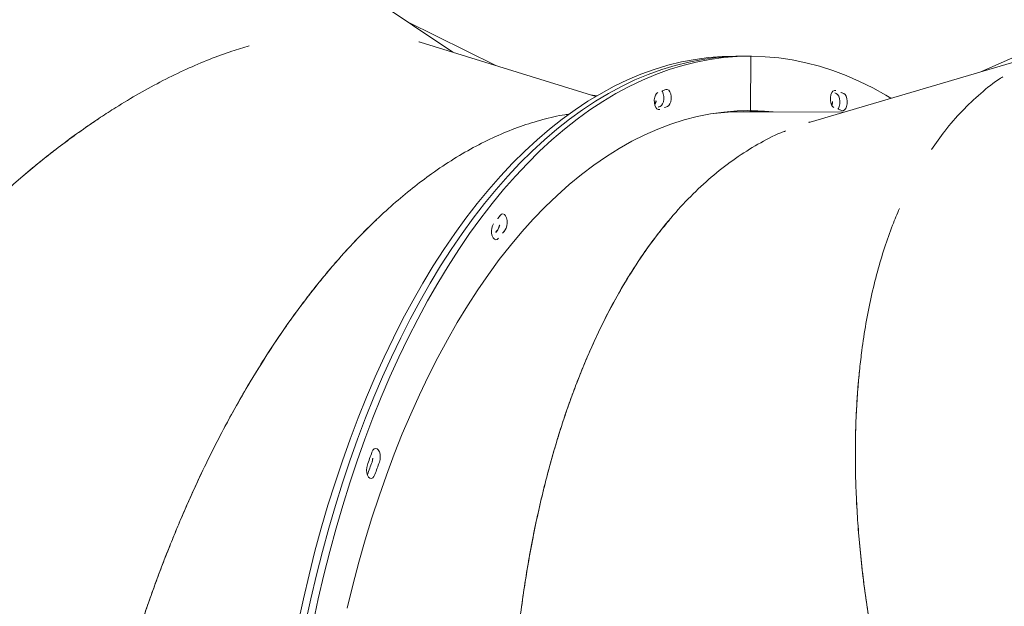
# Model space of a CAD drawing. Extents: x 5459245 to 5462690, y 5971016 to 5972523.
# Tile 44 of 136: x 5462441.854 to 5462442.305, y 5972213.471 to 5972213.74. Entities that reach past the tile are written whole.
import ezdxf

# ---------------------------------------------------------------- set-up
doc = ezdxf.new("R2010")
doc.units = 0
doc.layers.add('A_MAŁA ARCHITEKTURA', color=195, linetype='CONTINUOUS', lineweight=9)

# ---------------------------------------------------------------- blocks, each defined once
blk = doc.blocks.new('MEGA')
at = {"layer": 'A_MAŁA ARCHITEKTURA'}
for p, q in [((5462443.556983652, 5972218.887558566), (5462443.561309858, 5972218.994473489)), ((5462443.562122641, 5972218.867641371), (5462443.558007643, 5972218.912864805)), ((5462443.574095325, 5972218.821238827), (5462443.553062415, 5972218.902756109)), ((5462443.574545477, 5972218.821001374), (5462443.573467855, 5972218.823670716)), ((5462443.371948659, 5972218.819568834), (5462443.371798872, 5972218.819538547)), ((5462443.625148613, 5972218.773398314), (5462443.623387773, 5972218.776299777)), ((5462443.626909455, 5972218.770496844), (5462443.625148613, 5972218.773398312)), ((5462443.626909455, 5972218.770496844), (5462443.605613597, 5972218.757564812)), ((5462443.626483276, 5972218.770238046), (5462443.606039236, 5972218.757823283)), ((5462443.626909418, 5972218.770496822), (5462443.627045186, 5972218.770273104)), ((5462443.603481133, 5972218.760118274), (5462443.599939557, 5972218.765953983)), ((5462443.627166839, 5972218.721089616), (5462443.603481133, 5972218.760118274)), ((5462443.695061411, 5972218.66003782), (5462443.615496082, 5972218.731584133)), ((5462443.713676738, 5972218.651287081), (5462443.676228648, 5972218.676972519))]:
    blk.add_line(p, q, dxfattribs=at)
at = {"layer": 'A_MAŁA ARCHITEKTURA', "flags": 128}
for points in [[(5462443.297494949, 5972218.811020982), (5462443.308163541, 5972218.814774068), (5462443.318804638, 5972218.81831229), (5462443.329409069, 5972218.821632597), (5462443.339967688, 5972218.824732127), (5462443.350471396, 5972218.827608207), (5462443.360911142, 5972218.830258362), (5462443.371277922, 5972218.832680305), (5462443.381562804, 5972218.834871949), (5462443.391756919, 5972218.836831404), (5462443.401851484, 5972218.83855698), (5462443.411837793, 5972218.840047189), (5462443.421707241, 5972218.841300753), (5462443.431451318, 5972218.842316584), (5462443.441061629, 5972218.84309381), (5462443.450529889, 5972218.843631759), (5462443.459847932, 5972218.84392997), (5462443.46900773, 5972218.843988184), (5462443.478001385, 5972218.843806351), (5462443.486821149, 5972218.843384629), (5462443.495459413, 5972218.842723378), (5462443.503908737, 5972218.841823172), (5462443.512161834, 5972218.840684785), (5462443.52021159, 5972218.839309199), (5462443.528051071, 5972218.8376976), (5462443.535673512, 5972218.835851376), (5462443.543072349, 5972218.833772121), (5462443.5502412, 5972218.831461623), (5462443.557173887, 5972218.828921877), (5462443.563864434, 5972218.82615507), (5462443.570307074, 5972218.823163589), (5462443.576496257, 5972218.819950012), (5462443.582426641, 5972218.816517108), (5462443.588093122, 5972218.812867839), (5462443.593490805, 5972218.809005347), (5462443.598615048, 5972218.804932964), (5462443.603461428, 5972218.800654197), (5462443.60802577, 5972218.796172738), (5462443.612304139, 5972218.791492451), (5462443.616292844, 5972218.786617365), (5462443.619988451, 5972218.781551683), (5462443.623387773, 5972218.776299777)], [(5462443.299255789, 5972218.808119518), (5462443.309924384, 5972218.811872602), (5462443.320565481, 5972218.815410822), (5462443.331169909, 5972218.818731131), (5462443.34172853, 5972218.821830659), (5462443.352232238, 5972218.824706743), (5462443.362671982, 5972218.827356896), (5462443.373038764, 5972218.829778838), (5462443.383323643, 5972218.831970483), (5462443.393517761, 5972218.833929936), (5462443.403612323, 5972218.835655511), (5462443.413598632, 5972218.837145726), (5462443.42346808, 5972218.838399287), (5462443.433212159, 5972218.839415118), (5462443.442822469, 5972218.840192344), (5462443.452290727, 5972218.840730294), (5462443.461608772, 5972218.841028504), (5462443.470768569, 5972218.84108672), (5462443.479762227, 5972218.840904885), (5462443.488581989, 5972218.840483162), (5462443.497220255, 5972218.839821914), (5462443.505669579, 5972218.838921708), (5462443.513922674, 5972218.837783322), (5462443.521972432, 5972218.836407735), (5462443.529811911, 5972218.834796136), (5462443.537434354, 5972218.832949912), (5462443.544833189, 5972218.830870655), (5462443.552002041, 5972218.828560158), (5462443.55893473, 5972218.826020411), (5462443.565625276, 5972218.823253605), (5462443.572067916, 5972218.820262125), (5462443.578257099, 5972218.817048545), (5462443.584187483, 5972218.813615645), (5462443.589853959, 5972218.809966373), (5462443.595251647, 5972218.806103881), (5462443.600375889, 5972218.802031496), (5462443.60522227, 5972218.797752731), (5462443.609786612, 5972218.793271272), (5462443.614064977, 5972218.788590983), (5462443.618053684, 5972218.783715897), (5462443.621749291, 5972218.778650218), (5462443.625148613, 5972218.773398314)], [(5462443.299255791, 5972218.808119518), (5462443.309924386, 5972218.811872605), (5462443.320565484, 5972218.815410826), (5462443.331169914, 5972218.818731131), (5462443.341728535, 5972218.821830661), (5462443.352232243, 5972218.824706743), (5462443.362671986, 5972218.827356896), (5462443.373038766, 5972218.82977884), (5462443.383323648, 5972218.831970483), (5462443.393517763, 5972218.833929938), (5462443.403612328, 5972218.835655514), (5462443.413598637, 5972218.837145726), (5462443.423468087, 5972218.838399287), (5462443.433212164, 5972218.839415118), (5462443.442822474, 5972218.840192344), (5462443.452290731, 5972218.840730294), (5462443.461608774, 5972218.841028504), (5462443.470768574, 5972218.84108672), (5462443.479762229, 5972218.840904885), (5462443.488581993, 5972218.840483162), (5462443.497220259, 5972218.839821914), (5462443.505669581, 5972218.838921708), (5462443.513922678, 5972218.837783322), (5462443.521972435, 5972218.836407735), (5462443.529811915, 5972218.834796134), (5462443.537434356, 5972218.83294991), (5462443.544833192, 5972218.830870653), (5462443.552002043, 5972218.828560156), (5462443.558934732, 5972218.826020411), (5462443.565625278, 5972218.823253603), (5462443.572067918, 5972218.820262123), (5462443.578257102, 5972218.817048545), (5462443.584187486, 5972218.813615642), (5462443.589853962, 5972218.809966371), (5462443.595251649, 5972218.806103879), (5462443.600375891, 5972218.802031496), (5462443.60522227, 5972218.79775273), (5462443.609786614, 5972218.793271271), (5462443.614064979, 5972218.788590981), (5462443.618053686, 5972218.783715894), (5462443.621749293, 5972218.778650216), (5462443.625148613, 5972218.773398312)], [(5462443.301016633, 5972218.805218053), (5462443.311685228, 5972218.80897114), (5462443.322326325, 5972218.812509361), (5462443.332930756, 5972218.815829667), (5462443.343489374, 5972218.818929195), (5462443.353993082, 5972218.821805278), (5462443.364432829, 5972218.824455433), (5462443.374799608, 5972218.826877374), (5462443.38508449, 5972218.829069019), (5462443.395278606, 5972218.831028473), (5462443.40537317, 5972218.832754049), (5462443.415359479, 5972218.834244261), (5462443.425228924, 5972218.835497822), (5462443.434973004, 5972218.836513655), (5462443.444583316, 5972218.83729088), (5462443.454051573, 5972218.837828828), (5462443.463369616, 5972218.838127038), (5462443.472529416, 5972218.838185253), (5462443.481523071, 5972218.838003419), (5462443.490342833, 5972218.837581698), (5462443.498981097, 5972218.836920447), (5462443.507430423, 5972218.836020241), (5462443.515683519, 5972218.834881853), (5462443.523733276, 5972218.833506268), (5462443.531572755, 5972218.831894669), (5462443.539195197, 5972218.830048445), (5462443.546594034, 5972218.82796919), (5462443.553762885, 5972218.825658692), (5462443.560695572, 5972218.823118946), (5462443.567386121, 5972218.820352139), (5462443.573828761, 5972218.817360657), (5462443.580017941, 5972218.814147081), (5462443.585948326, 5972218.810714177), (5462443.591614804, 5972218.807064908), (5462443.597012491, 5972218.803202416), (5462443.602136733, 5972218.79913003), (5462443.606983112, 5972218.794851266), (5462443.611547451, 5972218.790369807), (5462443.615825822, 5972218.785689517), (5462443.619814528, 5972218.780814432), (5462443.623510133, 5972218.775748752), (5462443.626909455, 5972218.770496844)], [(5462443.495425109, 5972218.825157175), (5462443.494663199, 5972218.825386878), (5462443.494191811, 5972218.825859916), (5462443.494057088, 5972218.826529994), (5462443.494272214, 5972218.827331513), (5462443.494816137, 5972218.828186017), (5462443.495635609, 5972218.829009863), (5462443.496650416, 5972218.829722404), (5462443.497761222, 5972218.830253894), (5462443.498859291, 5972218.830552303), (5462443.499837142, 5972218.830588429)], [(5462443.50477851, 5972218.829992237), (5462443.505525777, 5972218.829747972), (5462443.505979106, 5972218.829262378), (5462443.506094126, 5972218.828582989), (5462443.505859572, 5972218.827776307), (5462443.505298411, 5972218.826921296), (5462443.504465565, 5972218.826101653), (5462443.503442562, 5972218.825397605), (5462443.502329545, 5972218.824878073), (5462443.501235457, 5972218.824593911), (5462443.500267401, 5972218.824572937)], [(5462443.314968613, 5972218.795445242), (5462443.325326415, 5972218.798780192), (5462443.335641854, 5972218.801892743), (5462443.345905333, 5972218.804780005), (5462443.35610731, 5972218.80743929), (5462443.366238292, 5972218.809868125), (5462443.376288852, 5972218.812064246), (5462443.386249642, 5972218.814025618), (5462443.396111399, 5972218.815750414), (5462443.405864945, 5972218.817237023), (5462443.41550121, 5972218.818484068), (5462443.425011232, 5972218.81949039), (5462443.434386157, 5972218.820255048), (5462443.44361727, 5972218.820777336), (5462443.452695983, 5972218.821056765), (5462443.461613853, 5972218.821093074), (5462443.470362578, 5972218.820886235), (5462443.478934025, 5972218.820436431), (5462443.487320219, 5972218.819744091), (5462443.495513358, 5972218.818809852), (5462443.503505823, 5972218.817634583), (5462443.511290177, 5972218.81621938), (5462443.518859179, 5972218.814565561), (5462443.526205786, 5972218.812674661), (5462443.533323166, 5972218.810548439), (5462443.540204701, 5972218.808188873), (5462443.546843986, 5972218.805598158), (5462443.553234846, 5972218.80277871), (5462443.559371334, 5972218.799733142), (5462443.565247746, 5972218.796464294), (5462443.570858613, 5972218.792975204), (5462443.576198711, 5972218.789269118), (5462443.581263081, 5972218.785349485), (5462443.586047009, 5972218.781219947), (5462443.590546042, 5972218.776884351), (5462443.594755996, 5972218.772346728), (5462443.598672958, 5972218.767611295), (5462443.602293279, 5972218.762682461), (5462443.605613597, 5972218.757564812)], [(5462443.3737095, 5972218.816667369), (5462443.372691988, 5972218.816564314), (5462443.371868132, 5972218.81672867), (5462443.371318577, 5972218.817144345), (5462443.371097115, 5972218.817770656), (5462443.371225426, 5972218.818546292), (5462443.371690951, 5972218.819395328), (5462443.372448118, 5972218.820234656), (5462443.373422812, 5972218.820982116), (5462443.374519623, 5972218.821564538), (5462443.375631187, 5972218.821924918)], [(5462443.377901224, 5972218.820827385), (5462443.377158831, 5972218.820674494), (5462443.376415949, 5972218.820520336), (5462443.375672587, 5972218.820364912), (5462443.374928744, 5972218.820208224), (5462443.374184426, 5972218.820050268), (5462443.373439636, 5972218.819891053), (5462443.372694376, 5972218.819730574), (5462443.371948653, 5972218.819568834)], [(5462443.377901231, 5972218.820827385), (5462443.377158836, 5972218.820674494), (5462443.376415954, 5972218.820520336), (5462443.37567259, 5972218.820364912), (5462443.374928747, 5972218.820208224), (5462443.37418443, 5972218.820050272), (5462443.373439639, 5972218.819891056), (5462443.372694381, 5972218.819730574), (5462443.371948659, 5972218.819568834)], [(5462443.375631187, 5972218.821924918), (5462443.376392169, 5972218.822089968), (5462443.377152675, 5972218.822253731), (5462443.377912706, 5972218.822416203), (5462443.378672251, 5972218.822577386), (5462443.379431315, 5972218.822737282), (5462443.380189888, 5972218.822895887), (5462443.380947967, 5972218.823053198), (5462443.381705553, 5972218.823209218)], [(5462443.381705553, 5972218.823209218), (5462443.382714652, 5972218.823297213), (5462443.38352496, 5972218.823118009), (5462443.384057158, 5972218.822689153), (5462443.384259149, 5972218.822052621), (5462443.384111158, 5972218.821270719), (5462443.383627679, 5972218.82041999), (5462443.382856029, 5972218.819583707), (5462443.38187175, 5972218.818843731), (5462443.380771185, 5972218.818272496), (5462443.37966207, 5972218.817925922)], [(5462443.37966207, 5972218.817925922), (5462443.378919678, 5972218.817773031), (5462443.378176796, 5972218.81761887), (5462443.377433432, 5972218.817463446), (5462443.37668959, 5972218.817306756), (5462443.37594527, 5972218.817148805), (5462443.375200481, 5972218.816989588), (5462443.374455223, 5972218.81682911), (5462443.3737095, 5972218.816667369)], [(5462443.584311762, 5972218.79323425), (5462443.583921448, 5972218.793761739), (5462443.583874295, 5972218.794471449), (5462443.584174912, 5972218.795293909), (5462443.584793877, 5972218.796148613), (5462443.585670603, 5972218.796951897), (5462443.586719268, 5972218.797625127), (5462443.587837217, 5972218.798102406), (5462443.588915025, 5972218.798337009), (5462443.589847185, 5972218.798305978), (5462443.590542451, 5972218.798012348)], [(5462443.592099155, 5972218.796815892), (5462443.591917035, 5972218.796444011), (5462443.591281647, 5972218.795589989), (5462443.59039274, 5972218.794792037), (5462443.589337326, 5972218.794128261), (5462443.588218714, 5972218.793663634), (5462443.587146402, 5972218.793443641), (5462443.586225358, 5972218.793489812), (5462443.585545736, 5972218.793797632)], [(5462443.592099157, 5972218.796815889), (5462443.591917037, 5972218.796444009), (5462443.59128165, 5972218.795589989), (5462443.59039274, 5972218.794792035), (5462443.589337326, 5972218.794128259), (5462443.588218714, 5972218.793663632), (5462443.587146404, 5972218.793443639), (5462443.58622536, 5972218.79348981), (5462443.585545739, 5972218.793797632)], [(5462443.593598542, 5972218.795626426), (5462443.593970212, 5972218.795087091), (5462443.593997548, 5972218.794369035), (5462443.593677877, 5972218.793542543), (5462443.593042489, 5972218.792688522), (5462443.592153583, 5972218.791890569), (5462443.591098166, 5972218.791226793), (5462443.589979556, 5972218.790762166), (5462443.588907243, 5972218.790542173), (5462443.5879862, 5972218.790588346), (5462443.587306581, 5972218.790896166)], [(5462443.627045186, 5972218.770273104), (5462443.627010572, 5972218.770311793), (5462443.626960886, 5972218.770339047), (5462443.626898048, 5972218.77035382), (5462443.626824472, 5972218.770355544), (5462443.626742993, 5972218.770344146), (5462443.626656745, 5972218.770320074), (5462443.626569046, 5972218.770284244), (5462443.626483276, 5972218.770238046)], [(5462443.627045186, 5972218.770273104), (5462443.630130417, 5972218.764836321), (5462443.632914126, 5972218.759222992), (5462443.635393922, 5972218.75343795), (5462443.637567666, 5972218.747486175), (5462443.639433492, 5972218.741372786), (5462443.640989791, 5972218.73510305), (5462443.642235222, 5972218.728682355), (5462443.643168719, 5972218.722116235), (5462443.643789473, 5972218.715410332), (5462443.644096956, 5972218.708570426), (5462443.644132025, 5972218.70583427)], [(5462443.603860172, 5972218.760348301), (5462443.605257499, 5972218.757785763), (5462443.607022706, 5972218.75428256)], [(5462443.604775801, 5972218.758918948), (5462443.607018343, 5972218.754884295), (5462443.608783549, 5972218.751381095)], [(5462443.604775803, 5972218.758918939), (5462443.607018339, 5972218.754884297), (5462443.608783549, 5972218.751381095)], [(5462443.606039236, 5972218.757823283), (5462443.605958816, 5972218.757768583), (5462443.605886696, 5972218.757707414), (5462443.605825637, 5972218.757642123), (5462443.605777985, 5972218.757575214), (5462443.605745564, 5972218.757509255), (5462443.605729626, 5972218.757446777), (5462443.605730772, 5972218.757390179), (5462443.605748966, 5972218.757341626)], [(5462443.605748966, 5972218.757341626), (5462443.608779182, 5972218.751982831), (5462443.610544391, 5972218.748479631)], [(5462443.626837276, 5972218.725758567), (5462443.626877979, 5972218.726503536), (5462443.627262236, 5972218.727341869), (5462443.627952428, 5972218.728191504), (5462443.628881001, 5972218.728969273), (5462443.629957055, 5972218.729599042), (5462443.631075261, 5972218.730019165), (5462443.63212616, 5972218.730188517), (5462443.633006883, 5972218.730090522), (5462443.633631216, 5972218.729734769), (5462443.633938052, 5972218.729156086)], [(5462443.632882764, 5972218.72824514), (5462443.63282225, 5972218.727492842), (5462443.632419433, 5972218.726651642), (5462443.631713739, 5972218.725803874), (5462443.630774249, 5972218.725032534), (5462443.629692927, 5972218.724413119), (5462443.628575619, 5972218.724006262), (5462443.627531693, 5972218.723851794), (5462443.627203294, 5972218.723860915)], [(5462443.632882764, 5972218.728245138), (5462443.63282225, 5972218.72749284), (5462443.632419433, 5972218.726651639), (5462443.631713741, 5972218.725803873), (5462443.630774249, 5972218.725032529), (5462443.629692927, 5972218.724413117), (5462443.628575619, 5972218.72400626), (5462443.627531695, 5972218.723851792), (5462443.627203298, 5972218.723860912)], [(5462443.634643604, 5972218.725343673), (5462443.634583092, 5972218.724591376), (5462443.634180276, 5972218.723750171), (5462443.63347458, 5972218.722902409), (5462443.632535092, 5972218.722131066), (5462443.631453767, 5972218.72151165), (5462443.63033646, 5972218.721104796), (5462443.629292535, 5972218.720950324), (5462443.628424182, 5972218.721063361), (5462443.6278164, 5972218.721432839), (5462443.627528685, 5972218.722022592)]]:
    blk.add_lwpolyline(points, dxfattribs=at)
at = {"layer": 'A_MAŁA ARCHITEKTURA'}
for centre, radius, start, end in [((5462443.498645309, 5972218.833750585), 0.00627771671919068, 268.7335011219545, 324.6869438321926), ((5462443.470312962, 5972218.565110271), 0.2671148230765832, 82.586517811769, 83.6541353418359), ((5462443.464809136, 5972218.568518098), 0.2611395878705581, 82.58588485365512, 83.44168008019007), ((5462443.466492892, 5972218.565001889), 0.2617591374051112, 82.5865178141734, 83.65413534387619), ((5462443.376367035, 5972218.827676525), 0.007018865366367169, 282.6257121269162, 320.4872529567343), ((5462443.376369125, 5972218.827671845), 0.007013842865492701, 282.6174239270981, 320.6706271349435), ((5462443.584744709, 5972218.802666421), 0.006338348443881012, 272.0068211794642, 317.1464901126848), ((5462443.514375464, 5972218.697300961), 0.1262703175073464, 51.14081227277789, 52.90015731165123), ((5462443.508319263, 5972218.697958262), 0.1230817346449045, 51.13845310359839, 52.03812461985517), ((5462443.509671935, 5972218.69454214), 0.1237385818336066, 51.14081252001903, 52.90015729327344), ((5462443.513475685, 5972218.705478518), 0.1052923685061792, 31.26075115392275, 38.73213398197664), ((5462443.507668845, 5972218.70704925), 0.1269952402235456, 9.607803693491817, 10.49361709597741), ((5462443.505524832, 5972218.701375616), 0.1237385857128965, 9.605280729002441, 11.36462734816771), ((5462443.62528315, 5972218.733210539), 0.006481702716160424, 285.8843946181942, 329.9731770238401), ((5462443.510143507, 5972218.704274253), 0.1262703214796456, 9.60528060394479, 11.36462758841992)]:
    blk.add_arc(centre, radius, start, end, dxfattribs=at)
for points, knots in [([(5462443.539713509, 5972219.069619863), (5462443.538292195, 5972219.071978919), (5462443.535048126, 5972219.077363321), (5462443.529100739, 5972219.085740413), (5462443.522087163, 5972219.094773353), (5462443.514321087, 5972219.10380243), (5462443.50591346, 5972219.112726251), (5462443.497960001, 5972219.120470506), (5462443.490724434, 5972219.127061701), (5462443.484316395, 5972219.132609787), (5462443.477599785, 5972219.138141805), (5462443.470573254, 5972219.143651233), (5462443.463235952, 5972219.149131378), (5462443.455125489, 5972219.154904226), (5462443.446155, 5972219.16096517), (5462443.436233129, 5972219.167301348), (5462443.425798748, 5972219.173596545), (5462443.414848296, 5972219.179833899), (5462443.403664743, 5972219.18584282), (5462443.393911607, 5972219.190791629), (5462443.385766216, 5972219.194746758), (5462443.379056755, 5972219.197899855), (5462443.372145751, 5972219.201040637), (5462443.365031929, 5972219.204164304), (5462443.357714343, 5972219.207265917), (5462443.350192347, 5972219.210340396), (5462443.342465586, 5972219.213382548), (5462443.332674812, 5972219.217091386), (5462443.320542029, 5972219.221445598), (5462443.306207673, 5972219.226229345), (5462443.294164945, 5972219.229953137), (5462443.284692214, 5972219.232718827), (5462443.277571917, 5972219.234718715), (5462443.270312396, 5972219.236675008), (5462443.263440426, 5972219.238449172), (5462443.257487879, 5972219.239926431), (5462443.252276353, 5972219.241178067), (5462443.247260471, 5972219.242346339), (5462443.241893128, 5972219.243555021), (5462443.236172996, 5972219.244796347), (5462443.229823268, 5972219.246119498), (5462443.222971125, 5972219.247481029), (5462443.215808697, 5972219.248828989), (5462443.209065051, 5972219.25002923), (5462443.203064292, 5972219.251041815), (5462443.19806733, 5972219.251845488), (5462443.194077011, 5972219.252463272), (5462443.191752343, 5972219.252808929), (5462443.190758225, 5972219.252956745)], [0, 0, 0, 0, 0.02783144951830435, 0.06352349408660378, 0.09956218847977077, 0.1359483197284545, 0.1726826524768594, 0.2087469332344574, 0.2320406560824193, 0.2555593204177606, 0.2793030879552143, 0.3032721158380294, 0.3274665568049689, 0.3518865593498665, 0.3809584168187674, 0.4105684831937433, 0.4407169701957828, 0.4714040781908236, 0.5026299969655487, 0.5320680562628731, 0.5490194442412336, 0.5662659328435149, 0.5838075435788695, 0.6016442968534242, 0.6197762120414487, 0.6382033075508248, 0.6569256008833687, 0.6759431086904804, 0.7086311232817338, 0.7430228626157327, 0.7760797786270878, 0.7915960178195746, 0.8077202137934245, 0.8244523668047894, 0.8406638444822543, 0.8539511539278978, 0.8643450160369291, 0.8754912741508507, 0.8873899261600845, 0.9000409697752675, 0.9134444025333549, 0.9294261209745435, 0.9453014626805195, 0.9606568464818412, 0.9738044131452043, 0.9847441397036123, 0.9934760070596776, 1, 1, 1, 1]), ([(5462443.510685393, 5972218.968464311), (5462443.508643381, 5972218.970312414), (5462443.503982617, 5972218.974530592), (5462443.49586948, 5972218.980833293), (5462443.486546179, 5972218.987456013), (5462443.476503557, 5972218.993857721), (5462443.465877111, 5972218.999973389), (5462443.456026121, 5972219.005090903), (5462443.447195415, 5972219.009311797), (5462443.43945821, 5972219.012772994), (5462443.431430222, 5972219.0161297), (5462443.423112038, 5972219.01937528), (5462443.414504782, 5972219.022503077), (5462443.40507278, 5972219.025687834), (5462443.394734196, 5972219.028900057), (5462443.383405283, 5972219.032101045), (5462443.371597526, 5972219.035114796), (5462443.359312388, 5972219.037924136), (5462443.346870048, 5972219.040447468), (5462443.336103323, 5972219.042368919), (5462443.327162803, 5972219.043803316), (5462443.319828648, 5972219.044884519), (5462443.312305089, 5972219.045895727), (5462443.304592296, 5972219.046831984), (5462443.296690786, 5972219.047688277), (5462443.288601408, 5972219.048459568), (5462443.280325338, 5972219.049140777), (5462443.27104093, 5972219.04978385), (5462443.260626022, 5972219.050349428), (5462443.248958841, 5972219.05078373), (5462443.237268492, 5972219.051014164), (5462443.225555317, 5972219.051047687), (5462443.213738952, 5972219.050888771), (5462443.201794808, 5972219.050524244), (5462443.192008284, 5972219.050061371), (5462443.18455426, 5972219.049621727), (5462443.179297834, 5972219.049272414), (5462443.174619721, 5972219.048927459), (5462443.170265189, 5972219.048580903), (5462443.165704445, 5972219.048192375), (5462443.160104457, 5972219.047675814), (5462443.152880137, 5972219.046947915), (5462443.144874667, 5972219.046052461), (5462443.13678181, 5972219.045047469), (5462443.129870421, 5972219.044121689), (5462443.125612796, 5972219.04350343), (5462443.123653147, 5972219.043218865)], [0, 0, 0, 0, 0.02783143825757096, 0.06352346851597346, 0.09956214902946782, 0.1359482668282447, 0.1726825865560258, 0.2087468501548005, 0.2320405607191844, 0.2555592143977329, 0.2793029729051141, 0.3032719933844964, 0.3274664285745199, 0.3518864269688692, 0.380958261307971, 0.4105683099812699, 0.4407167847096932, 0.4714038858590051, 0.502629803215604, 0.532067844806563, 0.5490192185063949, 0.56626569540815, 0.5838072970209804, 0.6016440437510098, 0.6197759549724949, 0.6382030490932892, 0.6569253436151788, 0.6759428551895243, 0.7008068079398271, 0.7266687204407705, 0.7535286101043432, 0.7780629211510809, 0.8036867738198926, 0.8309127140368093, 0.8560297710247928, 0.8674293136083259, 0.8794233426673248, 0.8902257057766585, 0.8978583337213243, 0.9077480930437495, 0.9198949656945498, 0.9342989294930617, 0.9547864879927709, 0.9720765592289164, 0.9871477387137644, 1, 1, 1, 1]), ([(5462443.182524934, 5972219.049484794), (5462443.186786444, 5972219.049742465), (5462443.19498336, 5972219.050238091), (5462443.206767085, 5972219.050693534), (5462443.218243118, 5972219.050970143), (5462443.229882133, 5972219.051060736), (5462443.241800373, 5972219.050949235), (5462443.253906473, 5972219.050625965), (5462443.264713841, 5972219.050145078), (5462443.2743748, 5972219.049563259), (5462443.282578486, 5972219.04896438), (5462443.290583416, 5972219.048278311), (5462443.298388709, 5972219.047510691), (5462443.305993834, 5972219.046667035), (5462443.313398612, 5972219.045752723), (5462443.32060324, 5972219.044773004), (5462443.329785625, 5972219.043409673), (5462443.34082981, 5972219.041566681), (5462443.353581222, 5972219.039124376), (5462443.365849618, 5972219.036466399), (5462443.377632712, 5972219.033611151), (5462443.3891536, 5972219.03051636), (5462443.400316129, 5972219.027206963), (5462443.41113725, 5972219.023680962), (5462443.421440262, 5972219.020017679), (5462443.431311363, 5972219.016183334), (5462443.439501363, 5972219.012777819), (5462443.444276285, 5972219.010577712), (5462443.446014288, 5972219.009776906)], [0, 0, 0, 0, 0.04356543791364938, 0.083797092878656, 0.1206949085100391, 0.161397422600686, 0.203702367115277, 0.2440390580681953, 0.287391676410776, 0.3169327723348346, 0.3459534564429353, 0.3744537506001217, 0.4024336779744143, 0.4298932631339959, 0.4568325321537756, 0.4832515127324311, 0.5091502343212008, 0.5586815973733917, 0.6072893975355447, 0.6549738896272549, 0.7017353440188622, 0.7475740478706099, 0.7952112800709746, 0.8409319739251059, 0.8861003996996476, 0.9307169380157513, 0.9747819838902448, 1, 1, 1, 1]), ([(5462443.553054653, 5972218.902755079), (5462443.553045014, 5972218.90280359), (5462443.552940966, 5972218.903327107), (5462443.552757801, 5972218.90383895), (5462443.55259161, 5972218.904303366)], [0, 0, 0, 0, 0.09266259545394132, 0.9999999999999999, 0.9999999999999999, 0.9999999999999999, 0.9999999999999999]), ([(5462443.56087674, 5972218.827279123), (5462443.560441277, 5972218.827822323), (5462443.557877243, 5972218.831020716), (5462443.55238018, 5972218.83645846), (5462443.544400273, 5972218.843511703), (5462443.535594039, 5972218.850048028), (5462443.526067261, 5972218.856108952), (5462443.515745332, 5972218.861702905), (5462443.505140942, 5972218.866582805), (5462443.494362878, 5972218.870809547), (5462443.483506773, 5972218.874444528), (5462443.472048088, 5972218.877676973), (5462443.460107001, 5972218.880462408), (5462443.449198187, 5972218.882517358), (5462443.439524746, 5972218.884008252), (5462443.431117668, 5972218.885087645), (5462443.422462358, 5972218.885983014), (5462443.413561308, 5972218.886688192), (5462443.404417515, 5972218.887197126), (5462443.394467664, 5972218.887522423), (5462443.383641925, 5972218.887612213), (5462443.371871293, 5972218.887405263), (5462443.359696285, 5972218.886880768), (5462443.347123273, 5972218.886022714), (5462443.334482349, 5972218.884845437), (5462443.323277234, 5972218.883535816), (5462443.31359701, 5972218.882223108), (5462443.305175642, 5972218.880956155), (5462443.296544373, 5972218.879528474), (5462443.287705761, 5972218.877933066), (5462443.278662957, 5972218.876163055), (5462443.269419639, 5972218.874211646), (5462443.258921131, 5972218.871832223), (5462443.247025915, 5972218.868918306), (5462443.234249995, 5972218.865514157), (5462443.221648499, 5972218.861895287), (5462443.209081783, 5972218.85803773), (5462443.19576371, 5972218.85367048), (5462443.184679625, 5972218.849783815), (5462443.176648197, 5972218.846834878), (5462443.172047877, 5972218.845108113), (5462443.167807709, 5972218.843487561), (5462443.163247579, 5972218.841711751), (5462443.158110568, 5972218.839668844), (5462443.152405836, 5972218.837347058), (5462443.14566691, 5972218.834534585), (5462443.138457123, 5972218.831434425), (5462443.131329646, 5972218.828270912), (5462443.125286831, 5972218.825521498), (5462443.121629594, 5972218.823811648), (5462443.119975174, 5972218.823038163)], [0, 0, 0, 0, 0.006781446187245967, 0.03992968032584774, 0.07317651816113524, 0.1059574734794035, 0.1389504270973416, 0.1721564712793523, 0.2055766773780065, 0.2347431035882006, 0.2641927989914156, 0.2939264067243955, 0.3239445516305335, 0.3534151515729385, 0.3724500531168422, 0.3916687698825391, 0.4110714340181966, 0.4306581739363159, 0.4504291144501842, 0.4703843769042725, 0.4941409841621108, 0.5183374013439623, 0.5429738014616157, 0.5680503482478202, 0.5935671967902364, 0.6176229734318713, 0.6334735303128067, 0.649639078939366, 0.6661196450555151, 0.6829152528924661, 0.700025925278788, 0.7174516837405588, 0.7351925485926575, 0.7592199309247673, 0.784327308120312, 0.8068719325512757, 0.8298712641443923, 0.8548124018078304, 0.8816953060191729, 0.8923388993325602, 0.9002334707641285, 0.9077607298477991, 0.916404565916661, 0.9261649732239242, 0.9370419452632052, 0.949015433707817, 0.9648212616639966, 0.9785873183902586, 0.9903135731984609, 1, 1, 1, 1]), ([(5462443.174529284, 5972218.846038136), (5462443.178645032, 5972218.847555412), (5462443.18661337, 5972218.850492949), (5462443.198227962, 5972218.854480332), (5462443.209070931, 5972218.858018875), (5462443.218215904, 5972218.860844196), (5462443.226160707, 5972218.86319197), (5462443.233111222, 5972218.86516789), (5462443.240191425, 5972218.867098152), (5462443.247097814, 5972218.868902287), (5462443.255099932, 5972218.870903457), (5462443.264291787, 5972218.873073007), (5462443.274623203, 5972218.875333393), (5462443.284882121, 5972218.877400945), (5462443.295200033, 5972218.87930284), (5462443.305593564, 5972218.881032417), (5462443.319151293, 5972218.883038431), (5462443.335358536, 5972218.884999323), (5462443.354358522, 5972218.886618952), (5462443.373028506, 5972218.887512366), (5462443.391366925, 5972218.887656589), (5462443.40905477, 5972218.887055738), (5462443.426206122, 5972218.885723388), (5462443.442778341, 5972218.883627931), (5462443.458644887, 5972218.880857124), (5462443.468509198, 5972218.878428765), (5462443.473373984, 5972218.87723117)], [0, 0, 0, 0, 0.03848450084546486, 0.07450831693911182, 0.1080714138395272, 0.1391737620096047, 0.1593087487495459, 0.1817135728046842, 0.2035967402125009, 0.2249582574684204, 0.245798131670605, 0.2779287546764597, 0.3104907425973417, 0.3422242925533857, 0.3740452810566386, 0.4076058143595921, 0.4405962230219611, 0.5032204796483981, 0.5636827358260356, 0.6267694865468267, 0.6899738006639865, 0.7517383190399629, 0.8134160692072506, 0.8768355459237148, 0.9392589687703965, 1, 1, 1, 1]), ([(5462443.543853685, 5972218.762900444), (5462443.541130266, 5972218.763311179), (5462443.534914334, 5972218.764248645), (5462443.524669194, 5972218.765013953), (5462443.513238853, 5972218.765376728), (5462443.50133137, 5972218.765157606), (5462443.489095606, 5972218.764377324), (5462443.478057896, 5972218.763194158), (5462443.468366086, 5972218.761828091), (5462443.460005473, 5972218.76043369), (5462443.451460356, 5972218.758791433), (5462443.442734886, 5972218.75689612), (5462443.433833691, 5972218.754742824), (5462443.424213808, 5972218.752180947), (5462443.413823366, 5972218.749140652), (5462443.402613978, 5972218.745543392), (5462443.391109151, 5972218.741525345), (5462443.37931959, 5972218.737073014), (5462443.367557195, 5972218.732295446), (5462443.357523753, 5972218.727942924), (5462443.34928125, 5972218.724194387), (5462443.342572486, 5972218.721039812), (5462443.335744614, 5972218.717722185), (5462443.328800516, 5972218.714237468), (5462443.321743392, 5972218.710581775), (5462443.314576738, 5972218.706751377), (5462443.307304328, 5972218.702742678), (5462443.298201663, 5972218.697570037), (5462443.287107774, 5972218.691005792), (5462443.274278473, 5972218.683020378), (5462443.263727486, 5972218.676123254), (5462443.255553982, 5972218.670593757), (5462443.249471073, 5972218.666387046), (5462443.243332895, 5972218.662045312), (5462443.23758225, 5972218.657885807), (5462443.23264685, 5972218.654244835), (5462443.228357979, 5972218.651030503), (5462443.224258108, 5972218.64791362), (5462443.21990287, 5972218.644551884), (5462443.215297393, 5972218.640939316), (5462443.210227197, 5972218.636894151), (5462443.204806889, 5972218.632486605), (5462443.199199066, 5972218.627831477), (5462443.193972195, 5972218.623404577), (5462443.189363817, 5972218.619429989), (5462443.185556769, 5972218.616095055), (5462443.182535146, 5972218.613416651), (5462443.180785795, 5972218.611847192), (5462443.180037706, 5972218.611176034)], [0, 0, 0, 0, 0.02783217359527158, 0.06352419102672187, 0.0995628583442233, 0.135948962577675, 0.1726832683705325, 0.2087475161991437, 0.2320412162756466, 0.2555598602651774, 0.2793036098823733, 0.3032726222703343, 0.3274670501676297, 0.3518870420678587, 0.3809588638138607, 0.4105689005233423, 0.4407173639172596, 0.4714044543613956, 0.5026303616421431, 0.5320683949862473, 0.5490197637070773, 0.5662662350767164, 0.5838078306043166, 0.6016445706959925, 0.6197764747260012, 0.6382035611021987, 0.6569258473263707, 0.6759433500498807, 0.7086313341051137, 0.7430230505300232, 0.7760798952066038, 0.7915961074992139, 0.8077202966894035, 0.8244524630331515, 0.8406639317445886, 0.8539511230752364, 0.864344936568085, 0.8754911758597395, 0.8873898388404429, 0.900040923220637, 0.9134444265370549, 0.9294262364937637, 0.9453016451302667, 0.9606570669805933, 0.9738046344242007, 0.9847443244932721, 0.9934761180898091, 1, 1, 1, 1]), ([(5462443.225678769, 5972218.648990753), (5462443.229087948, 5972218.651562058), (5462443.23564483, 5972218.656507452), (5462443.245212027, 5972218.663401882), (5462443.254620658, 5972218.669976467), (5462443.264267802, 5972218.676486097), (5462443.274259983, 5972218.682982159), (5462443.284447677, 5972218.68935673), (5462443.294331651, 5972218.695302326), (5462443.303974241, 5972218.700878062), (5462443.313109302, 5972218.705963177), (5462443.322246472, 5972218.710858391), (5462443.33142605, 5972218.715582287), (5462443.340662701, 5972218.720136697), (5462443.350857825, 5972218.724947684), (5462443.361961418, 5972218.729912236), (5462443.373936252, 5972218.734926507), (5462443.385627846, 5972218.739494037), (5462443.397024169, 5972218.743628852), (5462443.408334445, 5972218.747419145), (5462443.419464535, 5972218.750832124), (5462443.430430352, 5972218.753876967), (5462443.441038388, 5972218.756516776), (5462443.451388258, 5972218.758790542), (5462443.461472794, 5972218.760707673), (5462443.473613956, 5972218.762650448), (5462443.487623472, 5972218.764304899), (5462443.503233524, 5972218.765284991), (5462443.518203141, 5972218.765351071), (5462443.53260695, 5972218.764510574), (5462443.54641574, 5972218.762752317), (5462443.55951866, 5972218.76009056), (5462443.571897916, 5972218.756531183), (5462443.583553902, 5972218.752099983), (5462443.594359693, 5972218.746704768), (5462443.601869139, 5972218.742323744), (5462443.605497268, 5972218.739494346), (5462443.606104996, 5972218.739020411)], [0, 0, 0, 0, 0.0247524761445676, 0.04760644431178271, 0.06856187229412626, 0.09168084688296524, 0.1157119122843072, 0.1386256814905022, 0.1627055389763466, 0.1842899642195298, 0.2052877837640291, 0.2256990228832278, 0.2471928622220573, 0.2684233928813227, 0.2892201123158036, 0.3173559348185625, 0.3449673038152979, 0.3720543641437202, 0.3986172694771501, 0.4246561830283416, 0.4517164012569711, 0.4776877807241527, 0.5033455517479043, 0.5286899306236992, 0.5537211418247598, 0.5784394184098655, 0.6204423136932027, 0.6618936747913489, 0.7027948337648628, 0.7439524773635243, 0.7855219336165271, 0.8267508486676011, 0.8676409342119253, 0.9091699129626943, 0.9505266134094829, 0.9917129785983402, 1, 1, 1, 1]), ([(5462443.615490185, 5972218.731578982), (5462443.61545533, 5972218.731614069), (5462443.615083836, 5972218.73198807), (5462443.614653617, 5972218.732309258), (5462443.614263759, 5972218.73260031)], [0, 0, 0, 0, 0.09382361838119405, 1, 1, 1, 1]), ([(5462443.603223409, 5972218.6760081), (5462443.600497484, 5972218.675614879), (5462443.59427573, 5972218.674717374), (5462443.584246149, 5972218.672491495), (5462443.573198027, 5972218.669537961), (5462443.561861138, 5972218.665889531), (5462443.550372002, 5972218.661609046), (5462443.540146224, 5972218.657288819), (5462443.531261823, 5972218.653182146), (5462443.523660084, 5972218.649432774), (5462443.515953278, 5972218.645392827), (5462443.508146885, 5972218.641058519), (5462443.500246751, 5972218.636426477), (5462443.491776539, 5972218.631195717), (5462443.482706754, 5972218.625284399), (5462443.473013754, 5972218.618603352), (5462443.463159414, 5972218.611434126), (5462443.453157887, 5972218.60376689), (5462443.443276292, 5972218.595796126), (5462443.434927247, 5972218.588731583), (5462443.428118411, 5972218.582762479), (5462443.422606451, 5972218.577804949), (5462443.417027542, 5972218.572656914), (5462443.411385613, 5972218.567315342), (5462443.405684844, 5972218.561777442), (5462443.399929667, 5972218.556040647), (5462443.394124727, 5972218.550102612), (5462443.386903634, 5972218.542521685), (5462443.378178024, 5972218.533033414), (5462443.368201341, 5972218.521683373), (5462443.360091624, 5972218.512033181), (5462443.353863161, 5972218.504378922), (5462443.349254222, 5972218.498594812), (5462443.344631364, 5972218.49266547), (5462443.340326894, 5972218.487022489), (5462443.336653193, 5972218.482111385), (5462443.333475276, 5972218.477795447), (5462443.330450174, 5972218.473627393), (5462443.32725129, 5972218.46915118), (5462443.323885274, 5972218.464362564), (5462443.32019927, 5972218.459025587), (5462443.316282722, 5972218.453240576), (5462443.312258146, 5972218.447164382), (5462443.308532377, 5972218.44141669), (5462443.305268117, 5972218.436280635), (5462443.302586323, 5972218.431988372), (5462443.300466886, 5972218.42855147), (5462443.299245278, 5972218.426543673), (5462443.298722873, 5972218.42568506)], [0, 0, 0, 0, 0.02783143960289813, 0.06352348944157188, 0.09956218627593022, 0.135948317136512, 0.1726826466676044, 0.2087469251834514, 0.2320406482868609, 0.2555593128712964, 0.2793030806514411, 0.3032721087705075, 0.3274665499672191, 0.3518865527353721, 0.3809584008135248, 0.4105684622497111, 0.4407169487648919, 0.4714040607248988, 0.502629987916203, 0.532068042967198, 0.5490194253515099, 0.5662659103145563, 0.5838075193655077, 0.6016442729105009, 0.6197761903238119, 0.6382032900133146, 0.6569255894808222, 0.6759431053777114, 0.708631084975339, 0.7430228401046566, 0.7760797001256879, 0.7915959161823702, 0.8077201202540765, 0.8244523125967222, 0.8406638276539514, 0.8539510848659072, 0.8643449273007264, 0.8754911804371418, 0.8873898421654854, 0.9000409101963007, 0.9134443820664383, 0.9294261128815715, 0.9453014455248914, 0.9606568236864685, 0.9738043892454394, 0.9847441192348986, 0.9934759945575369, 1, 1, 1, 1]), ([(5462443.633905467, 5972218.677681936), (5462443.637375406, 5972218.677490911), (5462443.645027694, 5972218.677069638), (5462443.656253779, 5972218.675150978), (5462443.667579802, 5972218.672066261), (5462443.675273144, 5972218.669422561), (5462443.679005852, 5972218.667522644), (5462443.6793653, 5972218.667339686)], [0, 0, 0, 0, 0.2112277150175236, 0.4658223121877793, 0.719354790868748, 0.9729748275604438, 1, 1, 1, 1]), ([(5462443.3314601, 5972218.4750148), (5462443.33398067, 5972218.478460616), (5462443.338828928, 5972218.485088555), (5462443.345996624, 5972218.494452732), (5462443.353105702, 5972218.503465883), (5462443.360462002, 5972218.512485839), (5462443.368152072, 5972218.521591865), (5462443.376125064, 5972218.530707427), (5462443.383390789, 5972218.538722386), (5462443.39000279, 5972218.545790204), (5462443.395698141, 5972218.551725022), (5462443.401333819, 5972218.557451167), (5462443.406904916, 5972218.562971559), (5462443.412406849, 5972218.568289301), (5462443.41783536, 5972218.573407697), (5462443.423186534, 5972218.578330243), (5462443.430094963, 5972218.584530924), (5462443.438560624, 5972218.591859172), (5462443.448577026, 5972218.600119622), (5462443.45845132, 5972218.607870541), (5462443.468167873, 5972218.615121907), (5462443.477901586, 5972218.622018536), (5462443.487571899, 5972218.628502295), (5462443.497191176, 5972218.634584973), (5462443.506585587, 5972218.640181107), (5462443.515836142, 5972218.645335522), (5462443.523683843, 5972218.649469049), (5462443.528424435, 5972218.651742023), (5462443.530149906, 5972218.652569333)], [0, 0, 0, 0, 0.04356555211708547, 0.08379724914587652, 0.1206950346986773, 0.1613976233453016, 0.203702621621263, 0.2440392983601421, 0.2873919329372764, 0.3169330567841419, 0.3459537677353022, 0.3744540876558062, 0.4024340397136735, 0.4298936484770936, 0.4568329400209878, 0.483251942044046, 0.5091506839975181, 0.558682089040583, 0.6072899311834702, 0.6549744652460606, 0.7017359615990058, 0.7475747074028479, 0.7952119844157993, 0.8409327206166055, 0.8861011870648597, 0.930717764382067, 0.9747828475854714, 1, 1, 1, 1])]:
    blk.add_open_spline(points, degree=3, knots=knots, dxfattribs=at)

msp = doc.modelspace()

# ---------------------------------------------------------------- block references
at = {"layer": 'A_MAŁA ARCHITEKTURA', "color": 6, "rotation": 58.39971502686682}
msp.add_blockref('MEGA', (7686859.594493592, -1809666.166885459), dxfattribs=at)

doc.saveas('drawing.dxf')
